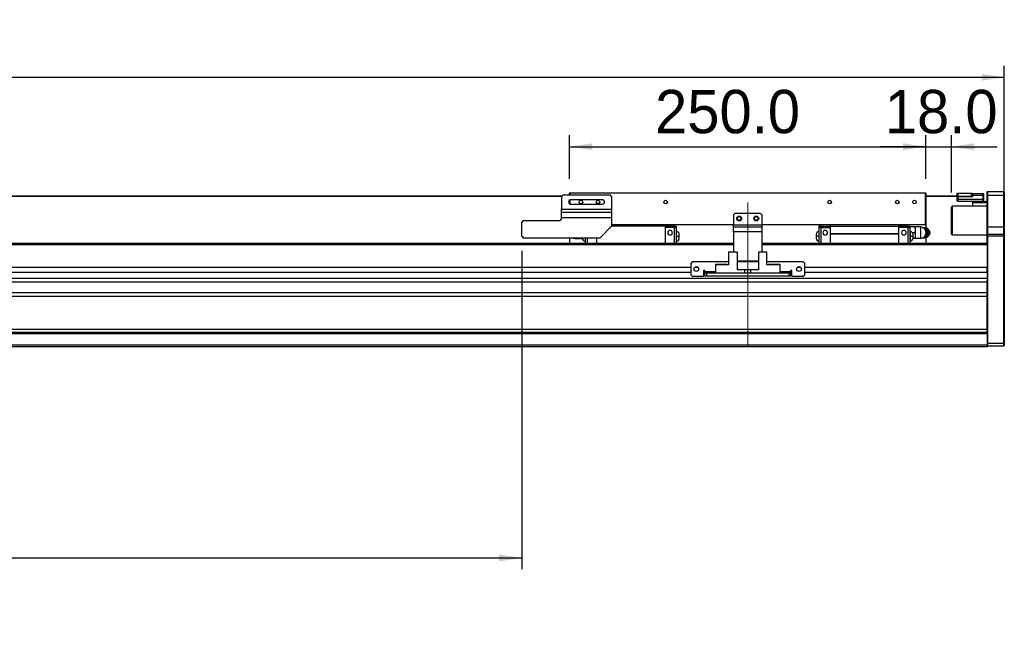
# Model space of a CAD drawing. Header units: millimetres. Extents: x 40 to 3320, y 40 to 2336.
# Tile 9 of 15: x 1724 to 2415, y 1018 to 1447. Entities that reach past the tile are written whole.
import ezdxf

# ---------------------------------------------------------------- set-up
doc = ezdxf.new("R2010")
doc.units = ezdxf.units.MM
doc.header["$LTSCALE"] = 8
doc.linetypes.add('CENTERX2', pattern=[20.32, 12.7, -2.54, 2.54, -2.54])
doc.layers.add('DIMNS', color=7, linetype='Continuous')
doc.styles.add('SLDTEXTSTYLE7', font='txt')
doc.dimstyles.new('SLDDIMSTYLE0', dxfattribs={"dimtxt": 30.4, "dimasz": 16, "dimexe": 0, "dimexo": 0.0625, "dimgap": 7.6, "dimtad": 2, "dimdec": 1, "dimrnd": 1e-09, "dimzin": 4, "dimdsep": 46, "dimtxsty": 'SLDTEXTSTYLE7', "dimsah": 1, "dimcen": 0.09, "dimadec": 0, "dimazin": 1, "dimtfac": 1, "dimtdec": 1, "dimtmove": 0, "dimatfit": 0, "dimfxl": 0, "dimfrac": 2, "dimtolj": 1, "dimtzin": 12, "dimarcsym": 0})
doc.dimstyles.new('SLDDIMSTYLE1', dxfattribs={"dimtxt": 30.4, "dimasz": 16, "dimexe": 0, "dimexo": 0.0625, "dimgap": 7.6, "dimtad": 2, "dimdec": 1, "dimrnd": 1e-09, "dimzin": 4, "dimdsep": 46, "dimtxsty": 'SLDTEXTSTYLE7', "dimsah": 1, "dimcen": 0.09, "dimadec": 0, "dimazin": 1, "dimtfac": 1, "dimtdec": 1, "dimtofl": 0, "dimtmove": 0, "dimatfit": 3, "dimfxl": 0, "dimfrac": 2, "dimtolj": 1, "dimtzin": 12, "dimarcsym": 0})

# ---------------------------------------------------------------- blocks, each defined once
blk = doc.blocks.new('_D_21')
at = {"layer": 'DIMNS'}
for p, q in [((374.87, 1304.81), (374.87, 1414.15)), ((2414.87, 1304.81), (2414.87, 1414.15)), ((374.87, 1406.15), (2414.87, 1406.15))]:
    blk.add_line(p, q, dxfattribs=at)
for points in [[(374.87, 1406.15), (390.87, 1403.75), (390.87, 1408.55)], [(2414.87, 1406.15), (2398.87, 1408.55), (2398.87, 1403.75)]]:
    blk.add_solid(points, dxfattribs=at)
at = {"layer": 'DIMNS', "insert": (1338.63, 1446.04), "char_height": 30.4, "attachment_point": 1, "style": 'SLDTEXTSTYLE7'}
blk.add_mtext('2040.0', dxfattribs=at)
blk = doc.blocks.new('_D_22')
at = {"layer": 'DIMNS'}
for p, q in [((2109.87, 1335.01), (2109.87, 1365.46)), ((2359.87, 1335.01), (2359.87, 1365.46)), ((2109.87, 1357.46), (2359.87, 1357.46))]:
    blk.add_line(p, q, dxfattribs=at)
for points in [[(2109.87, 1357.46), (2125.87, 1355.06), (2125.87, 1359.86)], [(2359.87, 1357.46), (2343.87, 1359.86), (2343.87, 1355.06)]]:
    blk.add_solid(points, dxfattribs=at)
at = {"layer": 'DIMNS', "insert": (2169.87, 1397.34), "char_height": 30.4, "attachment_point": 1, "style": 'SLDTEXTSTYLE7'}
blk.add_mtext('250.0', dxfattribs=at)
blk = doc.blocks.new('_D_23')
at = {"layer": 'DIMNS'}
for p, q in [((2359.87, 1335.01), (2359.87, 1365.46)), ((2377.87, 1325.31), (2377.87, 1365.46)), ((2359.87, 1357.46), (2327.87, 1357.46)), ((2359.87, 1357.46), (2377.87, 1357.46)), ((2377.87, 1357.46), (2409.87, 1357.46))]:
    blk.add_line(p, q, dxfattribs=at)
for points in [[(2359.87, 1357.46), (2343.87, 1359.86), (2343.87, 1355.06)], [(2377.87, 1357.46), (2393.87, 1355.06), (2393.87, 1359.86)]]:
    blk.add_solid(points, dxfattribs=at)
at = {"layer": 'DIMNS', "insert": (2331.03, 1397.34), "char_height": 30.4, "attachment_point": 1, "style": 'SLDTEXTSTYLE7'}
blk.add_mtext('18.0', dxfattribs=at)
blk = doc.blocks.new('_D_26')
at = {"layer": 'DIMNS'}
for p, q in [((676.37, 1287.99), (676.37, 1061.01)), ((2076.37, 1284.49), (2076.37, 1061.01)), ((676.37, 1069.01), (2076.37, 1069.01))]:
    blk.add_line(p, q, dxfattribs=at)
for points in [[(676.37, 1069.01), (692.37, 1066.61), (692.37, 1071.41)], [(2076.37, 1069.01), (2060.37, 1071.41), (2060.37, 1066.61)]]:
    blk.add_solid(points, dxfattribs=at)
at = {"layer": 'DIMNS', "char_height": 30.4, "attachment_point": 1, "style": 'SLDTEXTSTYLE7'}
for s, insert in [('Stroke T=', (1227.97, 1108.89)), ('1400.0', (1403.57, 1108.89))]:
    blk.add_mtext(s, dxfattribs=dict(at, insert=insert))

msp = doc.modelspace()

# ---------------------------------------------------------------- linework, layer by layer
at = {"color": 7, "linetype": 'Continuous', "lineweight": 25}
for p, q in [((2403.1651737, 1326.1522943), (2402.8652431, 1325.8522967)), ((2403.1651737, 1326.1522943), (2403.1651737, 1323.1522957)), ((2403.1651737, 1326.1522943), (2414.5652773, 1326.1522943)), ((2414.5652773, 1323.1522957), (2414.5652773, 1326.1522943)), ((2414.5652773, 1326.1522943), (2414.8652078, 1325.8522967)), ((2104.5652153, 1322.8522981), (683.3652379, 1322.8522981)), ((2104.3652417, 1322.6522947), (683.3652379, 1322.6522947)), ((2105.3652288, 1323.6523042), (2104.3652417, 1322.6523021)), ((2104.3652417, 1322.6523021), (2104.3652417, 1313.6523062)), ((2105.3652288, 1323.6523042), (2138.3652212, 1323.6523042)), ((2110.1652505, 1325.1522997), (2109.8652007, 1324.8523021)), ((2110.1652505, 1324.8523021), (2109.8652007, 1324.8523021)), ((2109.8652007, 1323.6523042), (2109.8652007, 1324.8523021)), ((2109.8652007, 1317.403301), (2109.8652007, 1319.9013019)), ((2110.1652505, 1325.1522997), (2359.5652105, 1325.1522997)), ((2110.1652505, 1325.1522997), (2110.1652505, 1324.8523021)), ((2110.1652505, 1324.8523021), (2110.1652505, 1323.6523042)), ((2359.5652105, 1324.8523021), (2110.1652505, 1324.8523021)), ((2110.1652505, 1320.0910533), (2110.1652505, 1317.2135571)), ((2132.8652026, 1320.2523062), (2110.8652474, 1320.2523062)), ((2139.3652083, 1322.6523021), (2138.3652212, 1323.6523042)), ((2139.3652083, 1322.6523021), (2139.3652083, 1313.6523062)), ((2359.5652105, 1325.1522997), (2359.5652105, 1324.8523021)), ((2359.8652007, 1324.8523021), (2359.5652105, 1325.1522997)), ((2359.5652105, 1302.9523039), (2359.5652105, 1324.8523021)), ((2359.8652007, 1324.8523021), (2359.5652105, 1324.8523021)), ((2359.8652007, 1324.8523021), (2359.8652007, 1302.9523039)), ((2381.8652155, 1322.8522981), (2359.8652007, 1322.8522981)), ((2382.1652056, 1322.6522947), (2359.8652007, 1322.6522947)), ((2381.8652155, 1322.8522981), (2381.8652155, 1324.8522947)), ((2381.8652155, 1324.8522947), (2382.3652388, 1324.8522947)), ((2382.3652388, 1322.8522981), (2381.8652155, 1322.8522981)), ((2381.8652155, 1322.352297), (2382.1652056, 1322.6522947)), ((2381.8652155, 1322.352297), (2382.1652056, 1322.352297)), ((2381.8652155, 1320.6522981), (2381.8652155, 1322.352297)), ((2381.8652155, 1319.4523001), (2381.8652155, 1320.6522981)), ((2381.8652155, 1320.6522981), (2382.1652056, 1320.6522981)), ((2381.8652155, 1319.4523001), (2382.1652056, 1319.152295)), ((2382.1652056, 1322.352297), (2382.1652056, 1322.6522947)), ((2382.1652056, 1322.6522947), (2392.8652527, 1322.6522947)), ((2392.8652527, 1322.352297), (2382.1652056, 1322.352297)), ((2382.1652056, 1322.352297), (2382.1652056, 1320.6522981)), ((2382.1652056, 1320.6522981), (2382.1652056, 1319.152295)), ((2382.1652056, 1320.6522981), (2400.0652553, 1320.6522981)), ((2400.0652553, 1319.152295), (2382.1652056, 1319.152295)), ((2382.3652388, 1324.8522947), (2382.3652388, 1322.8522981)), ((2382.3652388, 1324.8522947), (2391.8652059, 1324.8522947)), ((2382.3652388, 1322.8522981), (2391.8652059, 1322.8522981)), ((2391.8652059, 1322.8522981), (2391.8652059, 1324.8522947)), ((2391.8652059, 1324.8522947), (2392.3652293, 1324.8522947)), ((2392.3652293, 1322.8522981), (2391.8652059, 1322.8522981)), ((2392.3652293, 1324.8522947), (2392.3652293, 1322.8522981)), ((2392.3652293, 1322.8522981), (2392.3652293, 1322.6522947)), ((2392.8652527, 1324.6522987), (2400.0652553, 1324.6522987)), ((2392.8652527, 1323.1522957), (2392.8652527, 1324.6522987)), ((2400.0652553, 1323.1522957), (2392.8652527, 1323.1522957)), ((2392.8652527, 1322.352297), (2392.8652527, 1323.1522957)), ((2392.8652527, 1318.1523005), (2392.8652527, 1319.152295)), ((2400.0652553, 1323.1522957), (2400.0652553, 1324.6522987)), ((2400.3651859, 1324.3523011), (2400.0652553, 1324.6522987)), ((2400.0652553, 1320.6522981), (2400.0652553, 1323.1522957)), ((2400.3651859, 1323.1522957), (2400.0652553, 1323.1522957)), ((2400.0652553, 1319.152295), (2400.0652553, 1320.6522981)), ((2400.0652553, 1320.6522981), (2400.3651859, 1320.6522981)), ((2400.0652553, 1319.152295), (2400.3651859, 1319.4523001)), ((2400.0652553, 1319.152295), (2402.8652431, 1319.152295)), ((2400.3651859, 1324.3523011), (2400.3651859, 1323.1522957)), ((2400.3651859, 1323.1522957), (2400.3651859, 1320.6522981)), ((2400.3651859, 1320.6522981), (2400.3651859, 1319.4523001)), ((2402.8652431, 1323.1522957), (2402.8652431, 1325.8522967)), ((2403.1651737, 1323.1522957), (2402.8652431, 1323.1522957)), ((2402.8652431, 1301.1522958), (2402.8652431, 1323.1522957)), ((2403.1651737, 1323.1522957), (2403.1651737, 1301.1522958)), ((2414.5652773, 1323.1522957), (2403.1651737, 1323.1522957)), ((2414.5652773, 1301.1522958), (2414.5652773, 1323.1522957)), ((2414.5652773, 1323.1522957), (2414.8652078, 1323.1522957)), ((2414.8652078, 1325.8522967), (2414.8652078, 1323.1522957)), ((2414.8652078, 1323.1522957), (2414.8652078, 1301.1522958)), ((2104.3652417, 1313.6523062), (2139.3652083, 1313.6523062)), ((2104.3652417, 1311.659261), (2104.3652417, 1313.6523062)), ((2110.8652474, 1317.0523042), (2132.8652026, 1317.0523042)), ((2139.3652083, 1313.6523062), (2139.3652083, 1311.659261)), ((2378.3652307, 1315.6522954), (2377.8652074, 1315.1522944)), ((2377.8652074, 1296.1523006), (2377.8652074, 1315.1522944)), ((2402.8652431, 1315.6522954), (2378.3652307, 1315.6522954)), ((2378.3652307, 1315.6522954), (2378.3652307, 1295.6522996)), ((2392.8652527, 1315.6522954), (2392.8652527, 1318.1523005)), ((2402.8652431, 1318.1523005), (2392.8652527, 1318.1523005)), ((2077.3652317, 1305.6523049), (2076.3652445, 1304.6523029)), ((2077.3652317, 1305.6523049), (2102.3652078, 1305.6523049)), ((2104.3652417, 1311.659261), (2139.3652083, 1311.659261)), ((2104.3652417, 1307.6731706), (2104.3652417, 1311.659261)), ((2104.3652417, 1307.6731706), (2104.3652417, 1307.6523015)), ((2139.3652083, 1307.6731706), (2104.3652417, 1307.6731706)), ((2139.3652083, 1311.659261), (2139.3652083, 1307.6731706)), ((2139.3652083, 1307.6731706), (2139.3652083, 1301.6523043)), ((2225.8651973, 1310.6523002), (2224.8652102, 1309.6523056)), ((2224.8652102, 1309.6523056), (2224.8652102, 1302.6523063)), ((2243.865204, 1310.6523002), (2225.8651973, 1310.6523002)), ((2244.8652507, 1309.6523056), (2243.865204, 1310.6523002)), ((2244.8652507, 1309.6523056), (2244.8652507, 1302.6523063)), ((2076.3652445, 1294.652305), (2076.3652445, 1304.6523029)), ((2131.3652517, 1293.652303), (2139.3652083, 1301.6523043)), ((2139.3652083, 1302.9523039), (2224.8652102, 1302.9523039)), ((2224.8652102, 1302.6523063), (2139.3652083, 1302.6523063)), ((2176.8652321, 1301.6523043), (2139.3652083, 1301.6523043)), ((2176.8652321, 1302.6523063), (2176.8652321, 1301.6523043)), ((2183.3652379, 1301.8523002), (2176.8652321, 1301.8523002)), ((2176.8652321, 1301.6523043), (2176.8652321, 1289.6523023)), ((2183.3652379, 1300.9023065), (2176.8652321, 1300.9023065)), ((2183.3652379, 1301.8523002), (2183.3652379, 1300.9023065)), ((2183.3652379, 1301.752306), (2184.8652484, 1301.752306)), ((2183.3652379, 1300.9023065), (2183.3652379, 1289.6523023)), ((2183.3652379, 1300.8123035), (2184.8652484, 1300.8123035)), ((2184.8652484, 1300.8123035), (2184.8652484, 1301.752306)), ((2184.8652484, 1289.6523023), (2184.8652484, 1300.8123035)), ((2224.8652102, 1302.6523063), (2244.8652507, 1302.6523063)), ((2224.8652102, 1301.1523033), (2224.8652102, 1302.6523063)), ((2224.8652102, 1297.6523036), (2224.8652102, 1301.1523033)), ((2224.8652102, 1301.1523033), (2244.8652507, 1301.1523033)), ((2244.8652507, 1302.9523039), (2359.5652105, 1302.9523039)), ((2244.8652507, 1302.6523063), (2244.8652507, 1301.1523033)), ((2359.5652105, 1302.6523063), (2244.8652507, 1302.6523063)), ((2244.8652507, 1301.1523033), (2244.8652507, 1297.6523036)), ((2286.3652231, 1301.752306), (2284.8652126, 1301.752306)), ((2284.8652126, 1301.752306), (2284.8652126, 1300.8123035)), ((2286.3652231, 1300.8123035), (2284.8652126, 1300.8123035)), ((2284.8652126, 1300.8123035), (2284.8652126, 1289.6523023)), ((2286.3652231, 1300.9023065), (2286.3652231, 1301.8523002)), ((2286.3652231, 1301.8523002), (2292.8652288, 1301.8523002)), ((2286.3652231, 1289.6523023), (2286.3652231, 1300.9023065)), ((2286.3652231, 1300.9023065), (2292.8652288, 1300.9023065)), ((2292.8652288, 1301.6523043), (2292.8652288, 1302.6523063)), ((2292.8652288, 1301.6523043), (2340.8652069, 1301.6523043)), ((2292.8652288, 1296.6523016), (2292.8652288, 1301.6523043)), ((2340.8652069, 1301.6523043), (2340.8652069, 1302.6523063)), ((2347.3652126, 1301.8523002), (2340.8652069, 1301.8523002)), ((2340.8652069, 1296.6523016), (2340.8652069, 1301.6523043)), ((2347.3652126, 1300.9023065), (2340.8652069, 1300.9023065)), ((2347.3652126, 1300.9023065), (2347.3652126, 1301.8523002)), ((2347.3652126, 1301.752306), (2348.8652231, 1301.752306)), ((2347.3652126, 1289.6523023), (2347.3652126, 1300.9023065)), ((2347.3652126, 1300.8123035), (2348.8652231, 1300.8123035)), ((2348.8652231, 1300.8123035), (2348.8652231, 1301.752306)), ((2352.1994473, 1301.1523033), (2348.8652231, 1301.1523033)), ((2348.8652231, 1289.6523023), (2348.8652231, 1300.8123035)), ((2352.1994473, 1301.1523033), (2352.3652078, 1299.1523067)), ((2352.3652078, 1299.1523067), (2352.1994473, 1297.1523026)), ((2352.3652078, 1301.1523033), (2352.3652078, 1299.1523067)), ((2352.3652078, 1299.1523067), (2352.3652078, 1295.152306)), ((2355.9652092, 1301.1523033), (2352.5402667, 1301.1523033)), ((2357.7683689, 1300.6523022), (2359.0241195, 1300.6523022)), ((2359.0241195, 1300.6523022), (2359.8974468, 1298.9023024)), ((2359.731269, 1300.6523022), (2359.0241195, 1300.6523022)), ((2359.5652105, 1302.9523039), (2359.5652105, 1302.6523063)), ((2359.8652007, 1302.9523039), (2359.5652105, 1302.6523063)), ((2359.8652007, 1302.9523039), (2359.5652105, 1302.9523039)), ((2360.7179643, 1298.9023024), (2359.731269, 1300.6523022)), ((2359.8652007, 1302.9523039), (2359.8652007, 1300.4146883)), ((2359.8974468, 1298.9023024), (2360.8842017, 1297.1523026)), ((2361.5913512, 1297.1523026), (2360.7179643, 1298.9023024)), ((2362.2601153, 1298.7825194), (2361.6771819, 1299.4399885)), ((2403.1651737, 1301.1522958), (2402.8652431, 1301.1522958)), ((2402.8652431, 1295.8522955), (2402.8652431, 1301.1522958)), ((2403.1651737, 1301.1522958), (2403.1651737, 1296.1523006)), ((2403.1651737, 1301.1522958), (2414.5652773, 1301.1522958)), ((2414.5652773, 1296.1523006), (2414.5652773, 1301.1522958)), ((2414.8652078, 1301.1522958), (2414.5652773, 1301.1522958)), ((2414.8652078, 1301.1522958), (2414.8652078, 1295.8522955)), ((2076.3652445, 1294.652305), (2077.3652317, 1293.652303)), ((2077.3652317, 1293.652303), (2131.3652517, 1293.652303)), ((2109.8652007, 1293.652303), (2109.8652007, 1289.6523023)), ((2113.7652518, 1293.1523019), (2117.1901943, 1293.1523019)), ((2117.3652531, 1293.1523019), (2117.3652531, 1293.652303)), ((2117.5310136, 1293.1523019), (2117.4895884, 1293.652303)), ((2117.5310136, 1293.1523019), (2118.8711645, 1293.1523019)), ((2118.865204, 1293.652303), (2118.865204, 1293.3023045)), ((2120.8652379, 1293.652303), (2120.8652379, 1289.6523023)), ((2122.3652484, 1293.652303), (2122.3652484, 1289.6523023)), ((2128.8652541, 1293.652303), (2128.8652541, 1289.6523023)), ((2184.9652053, 1297.9023004), (2184.8652484, 1297.9023004)), ((2184.8652484, 1294.652305), (2184.9652053, 1294.652305)), ((2186.8652226, 1294.652305), (2186.8652226, 1296.0023055)), ((2186.8652226, 1293.3023045), (2186.8652226, 1294.652305)), ((2244.8652507, 1297.6523036), (2224.8652102, 1297.6523036)), ((2224.8652102, 1297.6523036), (2224.8652102, 1283.5523034)), ((2244.8652507, 1297.6523036), (2244.8652507, 1283.5523034)), ((2282.8652383, 1296.0023055), (2282.8652383, 1294.652305)), ((2282.8652383, 1294.652305), (2282.8652383, 1293.3023045)), ((2284.8652126, 1297.9023004), (2284.7652556, 1297.9023004)), ((2284.8652126, 1294.652305), (2284.7652556, 1294.652305)), ((2292.8652288, 1296.2523023), (2292.8652288, 1296.6523016)), ((2292.8652288, 1296.6523016), (2340.8652069, 1296.6523016)), ((2292.8652288, 1296.2523023), (2340.8652069, 1296.2523023)), ((2292.8652288, 1289.6523023), (2292.8652288, 1296.2523023)), ((2340.8652069, 1296.2523023), (2340.8652069, 1296.6523016)), ((2340.8652069, 1289.6523023), (2340.8652069, 1296.2523023)), ((2348.9652397, 1297.9023004), (2348.8652231, 1297.9023004)), ((2348.8652231, 1294.652305), (2348.9652397, 1294.652305)), ((2352.1994473, 1297.1523026), (2350.4776479, 1297.1523026)), ((2352.1994473, 1293.1523019), (2350.8592965, 1293.1523019)), ((2350.8651973, 1294.652305), (2350.8651973, 1296.0023055)), ((2350.8651973, 1293.3023045), (2350.8651973, 1294.652305)), ((2352.1994473, 1297.1523026), (2352.3652078, 1295.152306)), ((2352.3652078, 1295.152306), (2352.1994473, 1293.1523019)), ((2352.3652078, 1295.152306), (2352.3652078, 1293.1523019)), ((2355.9652092, 1293.1523019), (2352.5402667, 1293.1523019)), ((2357.8907372, 1293.652303), (2359.0241195, 1293.652303)), ((2359.8974468, 1295.4023028), (2359.0241195, 1293.652303)), ((2359.731269, 1293.652303), (2359.0241195, 1293.652303)), ((2359.731269, 1293.652303), (2360.7179643, 1295.4023028)), ((2359.8652007, 1293.8899169), (2359.8652007, 1289.6523023)), ((2360.8842017, 1297.1523026), (2359.8974468, 1295.4023028)), ((2360.7179643, 1295.4023028), (2361.5913512, 1297.1523026)), ((2361.5913512, 1297.1523026), (2360.8842017, 1297.1523026)), ((2361.6771819, 1294.8646167), (2362.2601153, 1295.5220858)), ((2362.8652217, 1297.1523026), (2362.5263693, 1297.1523026)), ((2377.8652074, 1296.1523006), (2378.3652307, 1295.6522996)), ((2378.3652307, 1295.6522996), (2402.8652431, 1295.6522996)), ((2403.1651737, 1296.1523006), (2402.8652431, 1295.8522955)), ((2402.8652431, 1294.6522975), (2402.8652431, 1295.8522955)), ((2402.8652431, 1289.3664459), (2402.8652431, 1294.6522975)), ((2403.1651737, 1294.6522975), (2402.8652431, 1294.6522975)), ((2403.1651737, 1296.1523006), (2403.1651737, 1294.6522975)), ((2403.1651737, 1296.1523006), (2414.5652773, 1296.1523006)), ((2403.1651737, 1294.6522975), (2403.1651737, 1219.652298)), ((2414.5652773, 1294.6522975), (2403.1651737, 1294.6522975)), ((2414.5652773, 1294.6522975), (2414.5652773, 1296.1523006)), ((2414.8652078, 1295.8522955), (2414.5652773, 1296.1523006)), ((2414.5652773, 1219.652298), (2414.5652773, 1294.6522975)), ((2414.8652078, 1294.6522975), (2414.5652773, 1294.6522975)), ((2414.8652078, 1295.8522955), (2414.8652078, 1294.6522975)), ((2414.8652078, 1294.6522975), (2414.8652078, 1219.7765621)), ((2224.8652102, 1289.6523023), (564.8652436, 1289.6523023)), ((2109.8652007, 1289.653554), (694.8652388, 1289.653554)), ((2120.7652213, 1291.4023021), (2120.8652379, 1291.4023021)), ((2184.8652484, 1291.4023021), (2184.9652053, 1291.4023021)), ((2402.8652431, 1289.6523023), (2244.8652507, 1289.6523023)), ((2284.7652556, 1291.4023021), (2284.8652126, 1291.4023021)), ((2348.8652231, 1291.4023021), (2348.9652397, 1291.4023021)), ((2402.8652431, 1289.653554), (2359.8652007, 1289.653554)), ((2402.8652431, 1289.3664459), (2402.8652431, 1288.6523003)), ((2402.8652431, 1288.6523003), (2402.8652431, 1272.6491908)), ((2221.3652255, 1283.5523034), (2221.3652255, 1274.6523017)), ((2227.3652078, 1283.5523034), (2221.3652255, 1283.5523034)), ((2227.3652078, 1283.5523034), (2227.3652078, 1271.1523021)), ((2242.3652531, 1283.5523034), (2242.3652531, 1271.1523021)), ((2248.3652355, 1283.5523034), (2242.3652531, 1283.5523034)), ((2248.3652355, 1274.6523017), (2248.3652355, 1283.5523034)), ((2194.8652388, 1272.6491908), (594.865215, 1272.6491908)), ((2195.8652259, 1276.652302), (2194.8652388, 1275.6523037)), ((2194.8652388, 1275.6523037), (2194.8652388, 1267.6523024)), ((2221.3652255, 1276.652302), (2195.8652259, 1276.652302)), ((2200.2422334, 1272.6491908), (2197.4882008, 1272.6491908)), ((2212.1652485, 1275.1523027), (2219.9652316, 1275.1523027)), ((2212.1652485, 1275.1523027), (2212.1652485, 1274.6523017)), ((2212.1652485, 1274.6523017), (2212.1652485, 1268.6523044)), ((2221.3652255, 1274.6523017), (2212.1652485, 1274.6523017)), ((2220.4652549, 1274.6523017), (2219.9652316, 1275.1523027)), ((2242.3652531, 1277.152303), (2227.3652078, 1277.152303)), ((2242.3652531, 1276.652302), (2227.3652078, 1276.652302)), ((2232.8652264, 1271.1523021), (2227.3652078, 1271.1523021)), ((2232.8652264, 1268.6523044), (2232.8652264, 1271.1523021)), ((2234.8652007, 1271.1523021), (2232.8652264, 1271.1523021)), ((2234.8652007, 1268.6523044), (2234.8652007, 1271.1523021)), ((2236.8652345, 1271.1523021), (2234.8652007, 1271.1523021)), ((2236.8652345, 1271.1523021), (2236.8652345, 1268.6523044)), ((2242.3652531, 1271.1523021), (2236.8652345, 1271.1523021)), ((2273.865235, 1276.652302), (2248.3652355, 1276.652302)), ((2257.5652124, 1274.6523017), (2248.3652355, 1274.6523017)), ((2249.7652294, 1275.1523027), (2249.265206, 1274.6523017)), ((2249.7652294, 1275.1523027), (2257.5652124, 1275.1523027)), ((2257.5652124, 1274.6523017), (2257.5652124, 1275.1523027)), ((2257.5652124, 1268.6523044), (2257.5652124, 1274.6523017)), ((2272.2422601, 1272.6491908), (2269.4881679, 1272.6491908)), ((2274.8652221, 1275.6523037), (2273.865235, 1276.652302)), ((2274.8652221, 1267.6523024), (2274.8652221, 1275.6523037)), ((2402.8652431, 1272.6491908), (2274.8652221, 1272.6491908)), ((2402.8652431, 1269.2491928), (2402.8652431, 1272.6491908)), ((2402.8652431, 1264.9884516), (386.8652107, 1264.9884516)), ((2194.8652388, 1269.2491928), (594.865215, 1269.2491928)), ((2194.8652388, 1267.6523024), (2195.8652259, 1266.6523041)), ((2195.8652259, 1266.6523041), (2203.8652422, 1266.6523041)), ((2204.8652293, 1270.6523048), (2203.8652422, 1270.6523048)), ((2203.8652422, 1270.6523048), (2203.8652422, 1266.6523041)), ((2204.8652293, 1269.2491928), (2203.8652422, 1269.2491928)), ((2204.8652293, 1269.6523028), (2204.8652293, 1270.6523048)), ((2204.8652293, 1269.6523028), (2204.8652293, 1268.6523044)), ((2204.8652293, 1266.6523041), (2204.8652293, 1268.6523044)), ((2204.8652293, 1268.6523044), (2205.8652164, 1268.6523044)), ((2205.8652164, 1266.6523041), (2204.8652293, 1266.6523041)), ((2205.8652164, 1268.6523044), (2205.8652164, 1266.6523041)), ((2263.8652445, 1268.6523044), (2205.8652164, 1268.6523044)), ((2263.8652445, 1266.6523041), (2205.8652164, 1266.6523041)), ((2263.8652445, 1266.6523041), (2263.8652445, 1268.6523044)), ((2263.8652445, 1268.6523044), (2264.8652317, 1268.6523044)), ((2264.8652317, 1266.6523041), (2263.8652445, 1266.6523041)), ((2265.8652188, 1270.6523048), (2264.8652317, 1270.6523048)), ((2264.8652317, 1270.6523048), (2264.8652317, 1269.6523028)), ((2264.8652317, 1268.6523044), (2264.8652317, 1269.6523028)), ((2265.8652188, 1269.2491928), (2264.8652317, 1269.2491928)), ((2264.8652317, 1268.6523044), (2264.8652317, 1266.6523041)), ((2265.8652188, 1266.6523041), (2265.8652188, 1270.6523048)), ((2265.8652188, 1266.6523041), (2273.865235, 1266.6523041)), ((2273.865235, 1266.6523041), (2274.8652221, 1267.6523024)), ((2402.8652431, 1269.2491928), (2274.8652221, 1269.2491928)), ((2402.8652431, 1269.2491928), (2402.8652431, 1264.9884516)), ((2402.8652431, 1264.9884516), (2402.8652431, 1263.6807816)), ((2402.8652431, 1262.3903746), (386.8652107, 1262.3903746)), ((2402.8652431, 1226.4522979), (2402.8652431, 1263.6807816)), ((2402.8652431, 1254.8848199), (386.8652107, 1254.8848199)), ((2402.8652431, 1252.2867465), (386.8652107, 1252.2867465)), ((2402.8652431, 1229.152298), (386.8652107, 1229.152298)), ((2402.8652431, 1227.1522976), (386.8652107, 1227.1522976)), ((2402.8652431, 1226.1522984), (386.8652107, 1226.1522984)), ((2402.8652431, 1226.4522979), (2402.8652431, 1226.1522984)), ((2402.8652431, 1226.1522984), (2402.8652431, 1218.152298)), ((2402.8652431, 1218.152298), (386.8652107, 1218.152298)), ((2402.8652431, 1217.1522979), (386.8652107, 1217.1522979)), ((2402.8652431, 1219.7765621), (2403.1651737, 1219.652298)), ((2402.8652431, 1218.152298), (2402.8652431, 1217.1522979)), ((2402.8652431, 1217.952298), (2403.1651737, 1217.652298)), ((2403.1651737, 1219.652298), (2414.5652773, 1219.652298)), ((2403.1651737, 1219.652298), (2403.1651737, 1217.652298)), ((2414.5652773, 1217.652298), (2403.1651737, 1217.652298)), ((2414.8652078, 1219.7765621), (2414.5652773, 1219.652298)), ((2414.5652773, 1217.652298), (2414.5652773, 1219.652298)), ((2414.8652078, 1217.952298), (2414.5652773, 1217.652298)), ((2414.8652078, 1219.7765621), (2414.8652078, 1217.952298))]:
    msp.add_line(p, q, dxfattribs=at)
at = {"color": 8, "linetype": 'Continuous', "lineweight": 25}
for p, q in [((2120.7652213, 1293.652303), (2120.7652213, 1291.4023021)), ((2184.9652053, 1294.652305), (2184.9652053, 1297.9023004)), ((2184.9652053, 1291.4023021), (2184.9652053, 1294.652305)), ((2284.7652556, 1297.9023004), (2284.7652556, 1294.652305)), ((2284.7652556, 1294.652305), (2284.7652556, 1291.4023021)), ((2348.9652397, 1294.652305), (2348.9652397, 1297.9023004)), ((2348.9652397, 1291.4023021), (2348.9652397, 1294.652305)), ((2224.8652102, 1288.6523003), (564.8652436, 1288.6523003)), ((2402.8652431, 1288.6523003), (2244.8652507, 1288.6523003)), ((2212.1652485, 1269.6523028), (2204.8652293, 1269.6523028)), ((2264.8652317, 1269.6523028), (2257.5652124, 1269.6523028))]:
    msp.add_line(p, q, dxfattribs=at)
at = {"color": 7, "linetype": 'Continuous', "lineweight": 25, "flags": 128}
for points in [[(2362.8652217, 1297.1523026), (2362.7005936, 1298.05161), (2362.2601153, 1298.7825194)], [(2111.8287565, 1293.652303), (2112.5309588, 1293.3474923), (2113.7672187, 1293.1523019)], [(2362.2601153, 1295.5220858), (2362.7005936, 1296.2529952), (2362.8652217, 1297.1523026)]]:
    msp.add_lwpolyline(points, dxfattribs=at)
at = {"color": 7, "linetype": 'Continuous', "lineweight": 25}
for centre, radius in [((2117.8652269, 1318.652303), 1.25), ((2129.8652269, 1318.652303), 1.25), ((2177.3652269, 1318.652303), 1.25), ((2292.3652269, 1318.652303), 1.25), ((2339.8652269, 1318.652303), 1.25), ((2351.8652269, 1318.652303), 1.25), ((2228.8652269, 1307.152303), 1.7), ((2228.8652269, 1307.152303), 1.25), ((2240.8652269, 1307.152303), 1.7), ((2240.8652269, 1307.152303), 1.25), ((2198.8652269, 1271.652303), 1.7), ((2270.8652269, 1271.652303), 1.7)]:
    msp.add_circle(centre, radius, dxfattribs=at)
for centre, radius, start, end in [((2110.8652269, 1318.652303), 1.6, 90, 270), ((2132.8652269, 1318.652303), 1.6, 270, 90), ((2102.3652269, 1307.652303), 2, 270, 0), ((2180.4652269, 1297.152303), 1.65, 0, 180), ((2289.2652269, 1297.152303), 1.65, 0, 180), ((2344.4652269, 1297.152303), 1.65, 0, 180), ((2355.9652269, 1297.152303), 4, 0, 90.0182461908), ((2356.9662106, 1297.3837186), 3.3012487, 27.3872926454, 66.3984792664), ((2356.5724283, 1297.1523026), 3.7574256, 332.2415930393, 27.7584069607), ((2358.6105349, 1297.1946872), 3.0559736, 359.20531546, 56.4147440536), ((2359.2597239, 1297.2374641), 3.2677552, 358.5066361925, 68.8688453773), ((2120.7652269, 1293.302303), 1.9, 180, 270), ((2180.4652269, 1297.152303), 1.65, 180, 0), ((2184.9652269, 1296.002303), 1.9, 0, 90), ((2184.9652269, 1293.302303), 1.9, 270, 360), ((2284.7652269, 1296.002303), 1.9, 90, 180), ((2284.7652269, 1293.302303), 1.9, 180, 270), ((2289.2652269, 1297.152303), 1.65, 180, 0), ((2344.4652269, 1297.152303), 1.65, 180, 0), ((2348.9652269, 1296.002303), 1.9, 0, 90), ((2348.9652269, 1293.302303), 1.9, 270, 360), ((2355.9652269, 1297.152303), 4, 270.0281472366, 0), ((2356.9659465, 1296.9211687), 3.3016129, 293.6037597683, 332.6104683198), ((2358.6454584, 1297.0919172), 3.0213597, 302.6880400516, 1.1451994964), ((2359.2600637, 1297.0670335), 3.2674183, 291.041914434, 1.4954044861)]:
    msp.add_arc(centre, radius, start, end, dxfattribs=at)
for points, knots in [([(2355.9652092, 1301.1523033), (2355.9652092, 1301.0921765), (2355.9652092, 1300.971923), (2355.9652092, 1300.0469268), (2355.9652092, 1298.724749), (2355.9652092, 1297.1523026), (2355.9652092, 1295.5798562), (2355.9652092, 1294.2576784), (2355.9652092, 1293.3326822), (2355.9652092, 1293.2124287), (2355.9652092, 1293.1523019)], [0, 0, 0, 0, 0.1249999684, 0.2500000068, 0.3749997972, 0.5, 0.6250002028, 0.7499999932, 0.8750000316, 1, 1, 1, 1]), ([(2360.4443194, 1300.2758095), (2360.4311072, 1300.2831033), (2360.2578502, 1300.3787494), (2360.0537431, 1300.3836202), (2359.8652007, 1300.3881196)], [0, 0, 0, 0, 0.0762575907, 1, 1, 1, 1]), ([(2184.9652053, 1294.652305), (2185.204224, 1294.652305), (2185.5719135, 1294.652305), (2186.0142885, 1294.652305), (2186.3186852, 1294.652305), (2186.5638742, 1294.652305), (2186.8008112, 1294.652305), (2186.839847, 1294.652305), (2186.8652226, 1294.652305)], [0, 0, 0, 0, 0.2394614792, 0.3683707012, 0.5000098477, 0.6316426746, 0.7605463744, 1, 1, 1, 1]), ([(2284.7652556, 1294.652305), (2284.526237, 1294.652305), (2284.1585475, 1294.652305), (2283.7161725, 1294.652305), (2283.4117758, 1294.652305), (2283.1665868, 1294.652305), (2282.9296498, 1294.652305), (2282.8906139, 1294.652305), (2282.8652383, 1294.652305)], [0, 0, 0, 0, 0.2394614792, 0.3683707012, 0.5000098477, 0.6316426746, 0.7605463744, 1, 1, 1, 1]), ([(2348.9652397, 1294.652305), (2349.2042376, 1294.652305), (2349.5719057, 1294.652305), (2350.0142632, 1294.652305), (2350.3186599, 1294.652305), (2350.5638489, 1294.652305), (2350.8007859, 1294.652305), (2350.8398218, 1294.652305), (2350.8651973, 1294.652305)], [0, 0, 0, 0, 0.2394465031, 0.3683582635, 0.5000000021, 0.6316354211, 0.7605416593, 1, 1, 1, 1]), ([(2359.8652007, 1293.9129019), (2359.9981556, 1293.9156635), (2360.1989882, 1293.9198351), (2360.3748187, 1294.0124922), (2360.4342462, 1294.0438086)], [0, 0, 0, 0, 0.6620183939, 1, 1, 1, 1]), ([(2361.6662146, 1297.1523026), (2361.8601633, 1297.1523026), (2362.2480624, 1297.1523026), (2362.4336, 1297.1523026), (2362.5263693, 1297.1523026)], [0, 0, 0, 0, 0.49999786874, 1, 1, 1, 1])]:
    msp.add_open_spline(points, degree=3, knots=knots, dxfattribs=at)
at = {"color": 8, "linetype": 'Continuous', "lineweight": 25}
msp.add_open_spline([(2113.7652518, 1293.1523019), (2113.7652518, 1293.1756306), (2113.7652518, 1293.222288), (2113.7652518, 1293.4239044), (2113.7652518, 1293.6227136), (2113.7652518, 1293.652303)], degree=3, knots=[0, 0, 0, 0, 0.4597996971, 0.9196002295, 1, 1, 1, 1], dxfattribs=at)
at = {"layer": 'DIMNS', "linetype": 'CENTERX2', "lineweight": 18}
msp.add_line((2234.8652269, 1216.852303), (2234.8652269, 1326.452303), dxfattribs=at)

# ---------------------------------------------------------------- dimensions: what is measured, and where the dimension line sits
at = {"layer": 'DIMNS'}
for base, p1, p2, picture, middle in [((2414.8652269, 1406.152298), (374.8652269, 1294.652298), (2414.8652269, 1294.652298), '_D_21', (1398.033623, 1406.152298)), ((2359.8652269, 1357.4568877), (2109.8652269, 1324.852303), (2359.8652269, 1324.852303), '_D_22', (2218.2952966, 1357.4568877))]:
    dim = msp.add_linear_dim(base=base, p1=p1, p2=p2, angle=0, dimstyle='SLDDIMSTYLE1', dxfattribs=at)
    dim.commit()
    dim.dimension.update_dxf_attribs({"geometry": picture, "text_midpoint": middle, "dimtype": 160})
dim = msp.add_linear_dim(base=(2377.8652269, 1357.4568877), p1=(2359.8652269, 1324.852303), p2=(2377.8652269, 1315.152298), dimstyle='SLDDIMSTYLE0', dxfattribs=at)
dim.commit()
dim.dimension.update_dxf_attribs({"geometry": '_D_23', "text_midpoint": (2368.481208, 1357.4568877), "dimtype": 160})
dim = msp.add_linear_dim(base=(2076.3652269, 1069.0072186), p1=(676.3652269, 1298.152303), p2=(2076.3652269, 1294.652303), text='Stroke T=<>', dimstyle='SLDDIMSTYLE1', dxfattribs=at)
dim.commit()
dim.dimension.update_dxf_attribs({"geometry": '_D_26', "text_midpoint": (1375.178957, 1069.0072186), "dimtype": 160})

doc.saveas('drawing.dxf')
